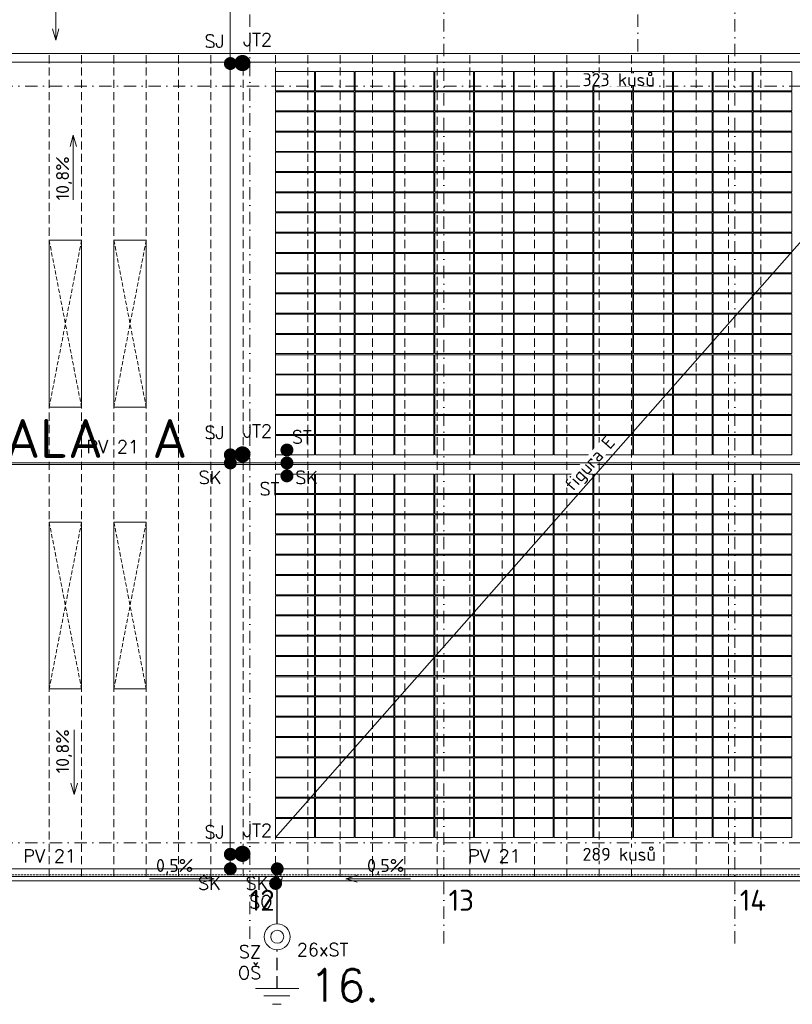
# Model space of a CAD drawing. Header units: millimetres. Extents: x -385852 to 693036, y -525006 to 444206.
# Tile 38 of 156: x 107437 to 131325, y 145012 to 175455. Entities that reach past the tile are written whole.
import ezdxf

# ---------------------------------------------------------------- set-up
doc = ezdxf.new("R2010")
doc.units = ezdxf.units.MM
for name, pattern in [('CENTERX2', [101.6, 63.5, -12.7, 12.7, -12.7]), ('DASHDOT', [25.4, 12.7, -6.35, 0, -6.35]), ('DASHED', [19.05, 12.7, -6.35]), ('HIDDEN', [9.525, 6.35, -3.175]), ('ČÁRKOVANÁ', [19.05, 12.7, -6.35])]:
    doc.linetypes.add(name, pattern=pattern)
for name, color, linetype in [('0-DRAT-8MM', 5, 'Continuous'), ('0-PASEK', 5, 'DASHED'), ('6-TEXT', 3, 'Continuous'), ('JT-TYC', 5, 'Continuous'), ('LEGENDA', 3, 'Continuous'), ('SJ-SVORKA', 5, 'Continuous'), ('SK-SVORKA', 5, 'Continuous'), ('SO-SVORKA', 5, 'Continuous'), ('ST-SVORKA', 5, 'Continuous'), ('SZ-SVORKA', 5, 'Continuous'), ('ZD-DESKA', 5, 'Continuous')]:
    doc.layers.add(name, color=color, linetype=linetype)
for name, color, linetype, lineweight in [('___FVE_návrh var.2', 6, 'Continuous', 5), ('A99_N_kce-pod', 7, 'DASHED', 20), ('A99_N_kce-pohl', 7, 'Continuous', 9), ('A99_N_koty-vysk', 8, 'Continuous', 9), ('A99_N_txt-popis-200', 240, 'Continuous', 5), ('A99_S_osy', 1, 'CENTERX2', 5)]:
    doc.layers.add(name, color=color, linetype=linetype, lineweight=lineweight)
doc.styles.add('A99_kota', font='isocpeur.ttf', dxfattribs={"height": 2})
doc.styles.add('ad_popis 100', font='isocpeur.ttf', dxfattribs={"height": 200})
doc.styles.add('RomanS', font='romans.shx')

# ---------------------------------------------------------------- blocks, each defined once
blk = doc.blocks.new('JT')
at = {"layer": 'JT-TYC', "const_width": 125}
blk.add_lwpolyline([(-62.5, 0, 1), (62.5, 0, 1)], format="xyb", close=True, dxfattribs=at)

msp = doc.modelspace()

# ---------------------------------------------------------------- linework, layer by layer
at = {"layer": '0-DRAT-8MM', "linetype": 'Continuous', "lineweight": 5, "ltscale": 0.5}
msp.add_line((113950, 149200), (113950, 176550), dxfattribs=at)
at = {"layer": '0-DRAT-8MM', "ltscale": 5}
msp.add_line((115400, 147500), (115400, 149200), dxfattribs=at)
at = {"layer": '0-PASEK', "linetype": 'DASHED', "ltscale": 30}
msp.add_line((115400, 145499.9999), (115400, 146700), dxfattribs=at)
at = {"layer": '___FVE_návrh var.2', "lineweight": 5, "ltscale": 2}
for points in [[(116550, 173855), (116550, 173260), (115350, 173260), (115350, 173855)], [(117780, 173855), (117780, 173260), (116580, 173260), (116580, 173855)], [(119010, 173855), (119010, 173260), (117810, 173260), (117810, 173855)], [(120240, 173855), (120240, 173260), (119040, 173260), (119040, 173855)], [(121470, 173855), (121470, 173260), (120270, 173260), (120270, 173855)], [(121500, 173855), (121500, 173260), (122700, 173260), (122700, 173855)], [(122730, 173855), (122730, 173260), (123930, 173260), (123930, 173855)], [(123960, 173855), (123960, 173260), (125160, 173260), (125160, 173855)], [(125190, 173855), (125190, 173260), (126390, 173260), (126390, 173855)], [(126420, 173855), (126420, 173260), (127620, 173260), (127620, 173855)], [(128850, 173855), (128850, 173260), (127650, 173260), (127650, 173855)], [(130080, 173855), (130080, 173260), (128880, 173260), (128880, 173855)], [(131310, 173855), (131310, 173260), (130110, 173260), (130110, 173855)], [(116550, 173230), (116550, 172635), (115350, 172635), (115350, 173230)], [(117780, 173230), (117780, 172635), (116580, 172635), (116580, 173230)], [(119010, 173230), (119010, 172635), (117810, 172635), (117810, 173230)], [(120240, 173230), (120240, 172635), (119040, 172635), (119040, 173230)], [(121470, 173230), (121470, 172635), (120270, 172635), (120270, 173230)], [(121500, 173230), (121500, 172635), (122700, 172635), (122700, 173230)], [(122730, 173230), (122730, 172635), (123930, 172635), (123930, 173230)], [(123960, 173230), (123960, 172635), (125160, 172635), (125160, 173230)], [(125190, 173230), (125190, 172635), (126390, 172635), (126390, 173230)], [(126420, 173230), (126420, 172635), (127620, 172635), (127620, 173230)], [(128850, 173230), (128850, 172635), (127650, 172635), (127650, 173230)], [(130080, 173230), (130080, 172635), (128880, 172635), (128880, 173230)], [(131310, 173230), (131310, 172635), (130110, 172635), (130110, 173230)], [(116550, 172605), (116550, 172010), (115350, 172010), (115350, 172605)], [(117780, 172605), (117780, 172010), (116580, 172010), (116580, 172605)], [(119010, 172605), (119010, 172010), (117810, 172010), (117810, 172605)], [(120240, 172605), (120240, 172010), (119040, 172010), (119040, 172605)], [(121470, 172605), (121470, 172010), (120270, 172010), (120270, 172605)], [(121500, 172605), (121500, 172010), (122700, 172010), (122700, 172605)], [(122730, 172605), (122730, 172010), (123930, 172010), (123930, 172605)], [(123960, 172605), (123960, 172010), (125160, 172010), (125160, 172605)], [(125190, 172605), (125190, 172010), (126390, 172010), (126390, 172605)], [(126420, 172605), (126420, 172010), (127620, 172010), (127620, 172605)], [(128850, 172605), (128850, 172010), (127650, 172010), (127650, 172605)], [(130080, 172605), (130080, 172010), (128880, 172010), (128880, 172605)], [(131310, 172605), (131310, 172010), (130110, 172010), (130110, 172605)], [(116550, 171980), (116550, 171385), (115350, 171385), (115350, 171980)], [(117780, 171980), (117780, 171385), (116580, 171385), (116580, 171980)], [(119010, 171980), (119010, 171385), (117810, 171385), (117810, 171980)], [(120240, 171980), (120240, 171385), (119040, 171385), (119040, 171980)], [(121470, 171980), (121470, 171385), (120270, 171385), (120270, 171980)], [(121500, 171980), (121500, 171385), (122700, 171385), (122700, 171980)], [(122730, 171980), (122730, 171385), (123930, 171385), (123930, 171980)], [(123960, 171980), (123960, 171385), (125160, 171385), (125160, 171980)], [(125190, 171980), (125190, 171385), (126390, 171385), (126390, 171980)], [(126420, 171980), (126420, 171385), (127620, 171385), (127620, 171980)], [(128850, 171980), (128850, 171385), (127650, 171385), (127650, 171980)], [(130080, 171980), (130080, 171385), (128880, 171385), (128880, 171980)], [(131310, 171980), (131310, 171385), (130110, 171385), (130110, 171980)], [(116550, 171355), (116550, 170760), (115350, 170760), (115350, 171355)], [(117780, 171355), (117780, 170760), (116580, 170760), (116580, 171355)], [(119010, 171355), (119010, 170760), (117810, 170760), (117810, 171355)], [(120240, 171355), (120240, 170760), (119040, 170760), (119040, 171355)], [(121470, 171355), (121470, 170760), (120270, 170760), (120270, 171355)], [(121500, 171355), (121500, 170760), (122700, 170760), (122700, 171355)], [(122730, 171355), (122730, 170760), (123930, 170760), (123930, 171355)], [(123960, 171355), (123960, 170760), (125160, 170760), (125160, 171355)], [(125190, 171355), (125190, 170760), (126390, 170760), (126390, 171355)], [(126420, 171355), (126420, 170760), (127620, 170760), (127620, 171355)], [(128850, 171355), (128850, 170760), (127650, 170760), (127650, 171355)], [(130080, 171355), (130080, 170760), (128880, 170760), (128880, 171355)], [(131310, 171355), (131310, 170760), (130110, 170760), (130110, 171355)], [(116550, 170730), (116550, 170135), (115350, 170135), (115350, 170730)], [(117780, 170730), (117780, 170135), (116580, 170135), (116580, 170730)], [(119010, 170730), (119010, 170135), (117810, 170135), (117810, 170730)], [(120240, 170730), (120240, 170135), (119040, 170135), (119040, 170730)], [(121470, 170730), (121470, 170135), (120270, 170135), (120270, 170730)], [(121500, 170730), (121500, 170135), (122700, 170135), (122700, 170730)], [(122730, 170730), (122730, 170135), (123930, 170135), (123930, 170730)], [(123960, 170730), (123960, 170135), (125160, 170135), (125160, 170730)], [(125190, 170730), (125190, 170135), (126390, 170135), (126390, 170730)], [(126420, 170730), (126420, 170135), (127620, 170135), (127620, 170730)], [(128850, 170730), (128850, 170135), (127650, 170135), (127650, 170730)], [(130080, 170730), (130080, 170135), (128880, 170135), (128880, 170730)], [(131310, 170730), (131310, 170135), (130110, 170135), (130110, 170730)], [(116550, 170105), (116550, 169510), (115350, 169510), (115350, 170105)], [(117780, 170105), (117780, 169510), (116580, 169510), (116580, 170105)], [(119010, 170105), (119010, 169510), (117810, 169510), (117810, 170105)], [(120240, 170105), (120240, 169510), (119040, 169510), (119040, 170105)], [(121470, 170105), (121470, 169510), (120270, 169510), (120270, 170105)], [(121500, 170105), (121500, 169510), (122700, 169510), (122700, 170105)], [(122730, 170105), (122730, 169510), (123930, 169510), (123930, 170105)], [(123960, 170105), (123960, 169510), (125160, 169510), (125160, 170105)], [(125190, 170105), (125190, 169510), (126390, 169510), (126390, 170105)], [(126420, 170105), (126420, 169510), (127620, 169510), (127620, 170105)], [(128850, 170105), (128850, 169510), (127650, 169510), (127650, 170105)], [(130080, 170105), (130080, 169510), (128880, 169510), (128880, 170105)], [(131310, 170105), (131310, 169510), (130110, 169510), (130110, 170105)], [(116550, 169480), (116550, 168885), (115350, 168885), (115350, 169480)], [(117780, 169480), (117780, 168885), (116580, 168885), (116580, 169480)], [(119010, 169480), (119010, 168885), (117810, 168885), (117810, 169480)], [(120240, 169480), (120240, 168885), (119040, 168885), (119040, 169480)], [(121470, 169480), (121470, 168885), (120270, 168885), (120270, 169480)], [(121500, 169480), (121500, 168885), (122700, 168885), (122700, 169480)], [(122730, 169480), (122730, 168885), (123930, 168885), (123930, 169480)], [(123960, 169480), (123960, 168885), (125160, 168885), (125160, 169480)], [(125190, 169480), (125190, 168885), (126390, 168885), (126390, 169480)], [(126420, 169480), (126420, 168885), (127620, 168885), (127620, 169480)], [(128850, 169480), (128850, 168885), (127650, 168885), (127650, 169480)], [(130080, 169480), (130080, 168885), (128880, 168885), (128880, 169480)], [(131310, 169480), (131310, 168885), (130110, 168885), (130110, 169480)], [(116550, 168855), (116550, 168260), (115350, 168260), (115350, 168855)], [(117780, 168855), (117780, 168260), (116580, 168260), (116580, 168855)], [(119010, 168855), (119010, 168260), (117810, 168260), (117810, 168855)], [(120240, 168855), (120240, 168260), (119040, 168260), (119040, 168855)], [(121470, 168855), (121470, 168260), (120270, 168260), (120270, 168855)], [(121500, 168855), (121500, 168260), (122700, 168260), (122700, 168855)], [(122730, 168855), (122730, 168260), (123930, 168260), (123930, 168855)], [(123960, 168855), (123960, 168260), (125160, 168260), (125160, 168855)], [(125190, 168855), (125190, 168260), (126390, 168260), (126390, 168855)], [(126420, 168855), (126420, 168260), (127620, 168260), (127620, 168855)], [(128850, 168855), (128850, 168260), (127650, 168260), (127650, 168855)], [(130080, 168855), (130080, 168260), (128880, 168260), (128880, 168855)], [(131310, 168855), (131310, 168260), (130110, 168260), (130110, 168855)], [(116550, 168225), (116550, 167630), (115350, 167630), (115350, 168225)], [(117780, 168225), (117780, 167630), (116580, 167630), (116580, 168225)], [(119010, 168225), (119010, 167630), (117810, 167630), (117810, 168225)], [(120240, 168225), (120240, 167630), (119040, 167630), (119040, 168225)], [(121470, 168225), (121470, 167630), (120270, 167630), (120270, 168225)], [(121500, 168225), (121500, 167630), (122700, 167630), (122700, 168225)], [(122730, 168225), (122730, 167630), (123930, 167630), (123930, 168225)], [(123960, 168225), (123960, 167630), (125160, 167630), (125160, 168225)], [(125190, 168225), (125190, 167630), (126390, 167630), (126390, 168225)], [(126420, 168225), (126420, 167630), (127620, 167630), (127620, 168225)], [(128850, 168225), (128850, 167630), (127650, 167630), (127650, 168225)], [(130080, 168225), (130080, 167630), (128880, 167630), (128880, 168225)], [(131310, 168225), (131310, 167630), (130110, 167630), (130110, 168225)], [(116550, 167600), (116550, 167005), (115350, 167005), (115350, 167600)], [(117780, 167600), (117780, 167005), (116580, 167005), (116580, 167600)], [(119010, 167600), (119010, 167005), (117810, 167005), (117810, 167600)], [(120240, 167600), (120240, 167005), (119040, 167005), (119040, 167600)], [(121470, 167600), (121470, 167005), (120270, 167005), (120270, 167600)], [(121500, 167600), (121500, 167005), (122700, 167005), (122700, 167600)], [(122730, 167600), (122730, 167005), (123930, 167005), (123930, 167600)], [(123960, 167600), (123960, 167005), (125160, 167005), (125160, 167600)], [(125190, 167600), (125190, 167005), (126390, 167005), (126390, 167600)], [(126420, 167600), (126420, 167005), (127620, 167005), (127620, 167600)], [(128850, 167600), (128850, 167005), (127650, 167005), (127650, 167600)], [(130080, 167600), (130080, 167005), (128880, 167005), (128880, 167600)], [(131310, 167600), (131310, 167005), (130110, 167005), (130110, 167600)], [(116550, 166975), (116550, 166380), (115350, 166380), (115350, 166975)], [(117780, 166975), (117780, 166380), (116580, 166380), (116580, 166975)], [(119010, 166975), (119010, 166380), (117810, 166380), (117810, 166975)], [(120240, 166975), (120240, 166380), (119040, 166380), (119040, 166975)], [(121470, 166975), (121470, 166380), (120270, 166380), (120270, 166975)], [(121500, 166975), (121500, 166380), (122700, 166380), (122700, 166975)], [(122730, 166975), (122730, 166380), (123930, 166380), (123930, 166975)], [(123960, 166975), (123960, 166380), (125160, 166380), (125160, 166975)], [(125190, 166975), (125190, 166380), (126390, 166380), (126390, 166975)], [(126420, 166975), (126420, 166380), (127620, 166380), (127620, 166975)], [(128850, 166975), (128850, 166380), (127650, 166380), (127650, 166975)], [(130080, 166975), (130080, 166380), (128880, 166380), (128880, 166975)], [(131310, 166975), (131310, 166380), (130110, 166380), (130110, 166975)], [(116550, 166350), (116550, 165755), (115350, 165755), (115350, 166350)], [(117780, 166350), (117780, 165755), (116580, 165755), (116580, 166350)], [(119010, 166350), (119010, 165755), (117810, 165755), (117810, 166350)], [(120240, 166350), (120240, 165755), (119040, 165755), (119040, 166350)], [(121470, 166350), (121470, 165755), (120270, 165755), (120270, 166350)], [(121500, 166350), (121500, 165755), (122700, 165755), (122700, 166350)], [(122730, 166350), (122730, 165755), (123930, 165755), (123930, 166350)], [(123960, 166350), (123960, 165755), (125160, 165755), (125160, 166350)], [(125190, 166350), (125190, 165755), (126390, 165755), (126390, 166350)], [(126420, 166350), (126420, 165755), (127620, 165755), (127620, 166350)], [(128850, 166350), (128850, 165755), (127650, 165755), (127650, 166350)], [(130080, 166350), (130080, 165755), (128880, 165755), (128880, 166350)], [(131310, 166350), (131310, 165755), (130110, 165755), (130110, 166350)], [(116550, 165725), (116550, 165130), (115350, 165130), (115350, 165725)], [(117780, 165725), (117780, 165130), (116580, 165130), (116580, 165725)], [(119010, 165725), (119010, 165130), (117810, 165130), (117810, 165725)], [(120240, 165725), (120240, 165130), (119040, 165130), (119040, 165725)], [(121470, 165725), (121470, 165130), (120270, 165130), (120270, 165725)], [(121500, 165725), (121500, 165130), (122700, 165130), (122700, 165725)], [(122730, 165725), (122730, 165130), (123930, 165130), (123930, 165725)], [(123960, 165725), (123960, 165130), (125160, 165130), (125160, 165725)], [(125190, 165725), (125190, 165130), (126390, 165130), (126390, 165725)], [(126420, 165725), (126420, 165130), (127620, 165130), (127620, 165725)], [(128850, 165725), (128850, 165130), (127650, 165130), (127650, 165725)], [(130080, 165725), (130080, 165130), (128880, 165130), (128880, 165725)], [(131310, 165725), (131310, 165130), (130110, 165130), (130110, 165725)], [(116550, 165095), (116550, 164500), (115350, 164500), (115350, 165095)], [(117780, 165095), (117780, 164500), (116580, 164500), (116580, 165095)], [(119010, 165095), (119010, 164500), (117810, 164500), (117810, 165095)], [(120240, 165095), (120240, 164500), (119040, 164500), (119040, 165095)], [(121470, 165095), (121470, 164500), (120270, 164500), (120270, 165095)], [(121500, 165095), (121500, 164500), (122700, 164500), (122700, 165095)], [(122730, 165095), (122730, 164500), (123930, 164500), (123930, 165095)], [(123960, 165095), (123960, 164500), (125160, 164500), (125160, 165095)], [(125190, 165095), (125190, 164500), (126390, 164500), (126390, 165095)], [(126420, 165095), (126420, 164500), (127620, 164500), (127620, 165095)], [(128850, 165095), (128850, 164500), (127650, 164500), (127650, 165095)], [(130080, 165095), (130080, 164500), (128880, 164500), (128880, 165095)], [(131310, 165095), (131310, 164500), (130110, 164500), (130110, 165095)], [(116550, 164470), (116550, 163875), (115350, 163875), (115350, 164470)], [(117780, 164470), (117780, 163875), (116580, 163875), (116580, 164470)], [(119010, 164470), (119010, 163875), (117810, 163875), (117810, 164470)], [(120240, 164470), (120240, 163875), (119040, 163875), (119040, 164470)], [(121470, 164470), (121470, 163875), (120270, 163875), (120270, 164470)], [(121500, 164470), (121500, 163875), (122700, 163875), (122700, 164470)], [(122730, 164470), (122730, 163875), (123930, 163875), (123930, 164470)], [(123960, 164470), (123960, 163875), (125160, 163875), (125160, 164470)], [(125190, 164470), (125190, 163875), (126390, 163875), (126390, 164470)], [(126420, 164470), (126420, 163875), (127620, 163875), (127620, 164470)], [(128850, 164470), (128850, 163875), (127650, 163875), (127650, 164470)], [(130080, 164470), (130080, 163875), (128880, 163875), (128880, 164470)], [(131310, 164470), (131310, 163875), (130110, 163875), (130110, 164470)], [(116550, 163845), (116550, 163250), (115350, 163250), (115350, 163845)], [(117780, 163845), (117780, 163250), (116580, 163250), (116580, 163845)], [(119010, 163845), (119010, 163250), (117810, 163250), (117810, 163845)], [(120240, 163845), (120240, 163250), (119040, 163250), (119040, 163845)], [(121470, 163845), (121470, 163250), (120270, 163250), (120270, 163845)], [(121500, 163845), (121500, 163250), (122700, 163250), (122700, 163845)], [(122730, 163845), (122730, 163250), (123930, 163250), (123930, 163845)], [(123960, 163845), (123960, 163250), (125160, 163250), (125160, 163845)], [(125190, 163845), (125190, 163250), (126390, 163250), (126390, 163845)], [(126420, 163845), (126420, 163250), (127620, 163250), (127620, 163845)], [(128850, 163845), (128850, 163250), (127650, 163250), (127650, 163845)], [(130080, 163845), (130080, 163250), (128880, 163250), (128880, 163845)], [(131310, 163845), (131310, 163250), (130110, 163250), (130110, 163845)], [(116550, 163220), (116550, 162625), (115350, 162625), (115350, 163220)], [(117780, 163220), (117780, 162625), (116580, 162625), (116580, 163220)], [(119010, 163220), (119010, 162625), (117810, 162625), (117810, 163220)], [(120240, 163220), (120240, 162625), (119040, 162625), (119040, 163220)], [(121470, 163220), (121470, 162625), (120270, 162625), (120270, 163220)], [(121500, 163220), (121500, 162625), (122700, 162625), (122700, 163220)], [(122730, 163220), (122730, 162625), (123930, 162625), (123930, 163220)], [(123960, 163220), (123960, 162625), (125160, 162625), (125160, 163220)], [(125190, 163220), (125190, 162625), (126390, 162625), (126390, 163220)], [(126420, 163220), (126420, 162625), (127620, 162625), (127620, 163220)], [(128850, 163220), (128850, 162625), (127650, 162625), (127650, 163220)], [(130080, 163220), (130080, 162625), (128880, 162625), (128880, 163220)], [(131310, 163220), (131310, 162625), (130110, 162625), (130110, 163220)], [(116550, 162595), (116550, 162000), (115350, 162000), (115350, 162595)], [(117780, 162595), (117780, 162000), (116580, 162000), (116580, 162595)], [(119010, 162595), (119010, 162000), (117810, 162000), (117810, 162595)], [(120240, 162595), (120240, 162000), (119040, 162000), (119040, 162595)], [(121470, 162595), (121470, 162000), (120270, 162000), (120270, 162595)], [(121500, 162595), (121500, 162000), (122700, 162000), (122700, 162595)], [(122730, 162595), (122730, 162000), (123930, 162000), (123930, 162595)], [(123960, 162595), (123960, 162000), (125160, 162000), (125160, 162595)], [(125190, 162595), (125190, 162000), (126390, 162000), (126390, 162595)], [(126420, 162595), (126420, 162000), (127620, 162000), (127620, 162595)], [(128850, 162595), (128850, 162000), (127650, 162000), (127650, 162595)], [(130080, 162595), (130080, 162000), (128880, 162000), (128880, 162595)], [(131310, 162595), (131310, 162000), (130110, 162000), (130110, 162595)], [(116550, 160805), (116550, 161400), (115350, 161400), (115350, 160805)], [(117780, 160805), (117780, 161400), (116580, 161400), (116580, 160805)], [(119010, 160805), (119010, 161400), (117810, 161400), (117810, 160805)], [(120240, 160805), (120240, 161400), (119040, 161400), (119040, 160805)], [(121470, 160805), (121470, 161400), (120270, 161400), (120270, 160805)], [(121500, 160805), (121500, 161400), (122700, 161400), (122700, 160805)], [(122730, 160805), (122730, 161400), (123930, 161400), (123930, 160805)], [(123960, 160805), (123960, 161400), (125160, 161400), (125160, 160805)], [(125190, 160805), (125190, 161400), (126390, 161400), (126390, 160805)], [(126420, 160805), (126420, 161400), (127620, 161400), (127620, 160805)], [(128850, 160805), (128850, 161400), (127650, 161400), (127650, 160805)], [(130080, 160805), (130080, 161400), (128880, 161400), (128880, 160805)], [(131310, 160805), (131310, 161400), (130110, 161400), (130110, 160805)], [(116550, 160180), (116550, 160775), (115350, 160775), (115350, 160180)], [(117780, 160180), (117780, 160775), (116580, 160775), (116580, 160180)], [(119010, 160180), (119010, 160775), (117810, 160775), (117810, 160180)], [(120240, 160180), (120240, 160775), (119040, 160775), (119040, 160180)], [(121470, 160180), (121470, 160775), (120270, 160775), (120270, 160180)], [(121500, 160180), (121500, 160775), (122700, 160775), (122700, 160180)], [(122730, 160180), (122730, 160775), (123930, 160775), (123930, 160180)], [(123960, 160180), (123960, 160775), (125160, 160775), (125160, 160180)], [(125190, 160180), (125190, 160775), (126390, 160775), (126390, 160180)], [(126420, 160180), (126420, 160775), (127620, 160775), (127620, 160180)], [(128850, 160180), (128850, 160775), (127650, 160775), (127650, 160180)], [(130080, 160180), (130080, 160775), (128880, 160775), (128880, 160180)], [(131310, 160180), (131310, 160775), (130110, 160775), (130110, 160180)], [(116550, 159555), (116550, 160150), (115350, 160150), (115350, 159555)], [(117780, 159555), (117780, 160150), (116580, 160150), (116580, 159555)], [(119010, 159555), (119010, 160150), (117810, 160150), (117810, 159555)], [(120240, 159555), (120240, 160150), (119040, 160150), (119040, 159555)], [(121470, 159555), (121470, 160150), (120270, 160150), (120270, 159555)], [(121500, 159555), (121500, 160150), (122700, 160150), (122700, 159555)], [(122730, 159555), (122730, 160150), (123930, 160150), (123930, 159555)], [(123960, 159555), (123960, 160150), (125160, 160150), (125160, 159555)], [(125190, 159555), (125190, 160150), (126390, 160150), (126390, 159555)], [(126420, 159555), (126420, 160150), (127620, 160150), (127620, 159555)], [(128850, 159555), (128850, 160150), (127650, 160150), (127650, 159555)], [(130080, 159555), (130080, 160150), (128880, 160150), (128880, 159555)], [(131310, 159555), (131310, 160150), (130110, 160150), (130110, 159555)], [(116550, 158930), (116550, 159525), (115350, 159525), (115350, 158930)], [(117780, 158930), (117780, 159525), (116580, 159525), (116580, 158930)], [(119010, 158930), (119010, 159525), (117810, 159525), (117810, 158930)], [(120240, 158930), (120240, 159525), (119040, 159525), (119040, 158930)], [(121470, 158930), (121470, 159525), (120270, 159525), (120270, 158930)], [(121500, 158930), (121500, 159525), (122700, 159525), (122700, 158930)], [(122730, 158930), (122730, 159525), (123930, 159525), (123930, 158930)], [(123960, 158930), (123960, 159525), (125160, 159525), (125160, 158930)], [(125190, 158930), (125190, 159525), (126390, 159525), (126390, 158930)], [(126420, 158930), (126420, 159525), (127620, 159525), (127620, 158930)], [(128850, 158930), (128850, 159525), (127650, 159525), (127650, 158930)], [(130080, 158930), (130080, 159525), (128880, 159525), (128880, 158930)], [(131310, 158930), (131310, 159525), (130110, 159525), (130110, 158930)], [(116550, 158305), (116550, 158900), (115350, 158900), (115350, 158305)], [(117780, 158305), (117780, 158900), (116580, 158900), (116580, 158305)], [(119010, 158305), (119010, 158900), (117810, 158900), (117810, 158305)], [(120240, 158305), (120240, 158900), (119040, 158900), (119040, 158305)], [(121470, 158305), (121470, 158900), (120270, 158900), (120270, 158305)], [(121500, 158305), (121500, 158900), (122700, 158900), (122700, 158305)], [(122730, 158305), (122730, 158900), (123930, 158900), (123930, 158305)], [(123960, 158305), (123960, 158900), (125160, 158900), (125160, 158305)], [(125190, 158305), (125190, 158900), (126390, 158900), (126390, 158305)], [(126420, 158305), (126420, 158900), (127620, 158900), (127620, 158305)], [(128850, 158305), (128850, 158900), (127650, 158900), (127650, 158305)], [(130080, 158305), (130080, 158900), (128880, 158900), (128880, 158305)], [(131310, 158305), (131310, 158900), (130110, 158900), (130110, 158305)], [(116550, 157675), (116550, 158270), (115350, 158270), (115350, 157675)], [(117780, 157675), (117780, 158270), (116580, 158270), (116580, 157675)], [(119010, 157675), (119010, 158270), (117810, 158270), (117810, 157675)], [(120240, 157675), (120240, 158270), (119040, 158270), (119040, 157675)], [(121470, 157675), (121470, 158270), (120270, 158270), (120270, 157675)], [(121500, 157675), (121500, 158270), (122700, 158270), (122700, 157675)], [(122730, 157675), (122730, 158270), (123930, 158270), (123930, 157675)], [(123960, 157675), (123960, 158270), (125160, 158270), (125160, 157675)], [(125190, 157675), (125190, 158270), (126390, 158270), (126390, 157675)], [(126420, 157675), (126420, 158270), (127620, 158270), (127620, 157675)], [(128850, 157675), (128850, 158270), (127650, 158270), (127650, 157675)], [(130080, 157675), (130080, 158270), (128880, 158270), (128880, 157675)], [(131310, 157675), (131310, 158270), (130110, 158270), (130110, 157675)], [(116550, 157050), (116550, 157645), (115350, 157645), (115350, 157050)], [(117780, 157050), (117780, 157645), (116580, 157645), (116580, 157050)], [(119010, 157050), (119010, 157645), (117810, 157645), (117810, 157050)], [(120240, 157050), (120240, 157645), (119040, 157645), (119040, 157050)], [(121470, 157050), (121470, 157645), (120270, 157645), (120270, 157050)], [(121500, 157050), (121500, 157645), (122700, 157645), (122700, 157050)], [(122730, 157050), (122730, 157645), (123930, 157645), (123930, 157050)], [(123960, 157050), (123960, 157645), (125160, 157645), (125160, 157050)], [(125190, 157050), (125190, 157645), (126390, 157645), (126390, 157050)], [(126420, 157050), (126420, 157645), (127620, 157645), (127620, 157050)], [(128850, 157050), (128850, 157645), (127650, 157645), (127650, 157050)], [(130080, 157050), (130080, 157645), (128880, 157645), (128880, 157050)], [(131310, 157050), (131310, 157645), (130110, 157645), (130110, 157050)], [(116550, 156425), (116550, 157020), (115350, 157020), (115350, 156425)], [(117780, 156425), (117780, 157020), (116580, 157020), (116580, 156425)], [(119010, 156425), (119010, 157020), (117810, 157020), (117810, 156425)], [(120240, 156425), (120240, 157020), (119040, 157020), (119040, 156425)], [(121470, 156425), (121470, 157020), (120270, 157020), (120270, 156425)], [(121500, 156425), (121500, 157020), (122700, 157020), (122700, 156425)], [(122730, 156425), (122730, 157020), (123930, 157020), (123930, 156425)], [(123960, 156425), (123960, 157020), (125160, 157020), (125160, 156425)], [(125190, 156425), (125190, 157020), (126390, 157020), (126390, 156425)], [(126420, 156425), (126420, 157020), (127620, 157020), (127620, 156425)], [(128850, 156425), (128850, 157020), (127650, 157020), (127650, 156425)], [(130080, 156425), (130080, 157020), (128880, 157020), (128880, 156425)], [(131310, 156425), (131310, 157020), (130110, 157020), (130110, 156425)], [(116550, 155800), (116550, 156395), (115350, 156395), (115350, 155800)], [(117780, 155800), (117780, 156395), (116580, 156395), (116580, 155800)], [(119010, 155800), (119010, 156395), (117810, 156395), (117810, 155800)], [(120240, 155800), (120240, 156395), (119040, 156395), (119040, 155800)], [(121470, 155800), (121470, 156395), (120270, 156395), (120270, 155800)], [(121500, 155800), (121500, 156395), (122700, 156395), (122700, 155800)], [(122730, 155800), (122730, 156395), (123930, 156395), (123930, 155800)], [(123960, 155800), (123960, 156395), (125160, 156395), (125160, 155800)], [(125190, 155800), (125190, 156395), (126390, 156395), (126390, 155800)], [(126420, 155800), (126420, 156395), (127620, 156395), (127620, 155800)], [(128850, 155800), (128850, 156395), (127650, 156395), (127650, 155800)], [(130080, 155800), (130080, 156395), (128880, 156395), (128880, 155800)], [(131310, 155800), (131310, 156395), (130110, 156395), (130110, 155800)], [(116550, 155175), (116550, 155770), (115350, 155770), (115350, 155175)], [(117780, 155175), (117780, 155770), (116580, 155770), (116580, 155175)], [(119010, 155175), (119010, 155770), (117810, 155770), (117810, 155175)], [(120240, 155175), (120240, 155770), (119040, 155770), (119040, 155175)], [(121470, 155175), (121470, 155770), (120270, 155770), (120270, 155175)], [(121500, 155175), (121500, 155770), (122700, 155770), (122700, 155175)], [(122730, 155175), (122730, 155770), (123930, 155770), (123930, 155175)], [(123960, 155175), (123960, 155770), (125160, 155770), (125160, 155175)], [(125190, 155175), (125190, 155770), (126390, 155770), (126390, 155175)], [(126420, 155175), (126420, 155770), (127620, 155770), (127620, 155175)], [(128850, 155175), (128850, 155770), (127650, 155770), (127650, 155175)], [(130080, 155175), (130080, 155770), (128880, 155770), (128880, 155175)], [(131310, 155175), (131310, 155770), (130110, 155770), (130110, 155175)], [(116550, 154545), (116550, 155140), (115350, 155140), (115350, 154545)], [(117780, 154545), (117780, 155140), (116580, 155140), (116580, 154545)], [(119010, 154545), (119010, 155140), (117810, 155140), (117810, 154545)], [(120240, 154545), (120240, 155140), (119040, 155140), (119040, 154545)], [(121470, 154545), (121470, 155140), (120270, 155140), (120270, 154545)], [(121500, 154545), (121500, 155140), (122700, 155140), (122700, 154545)], [(122730, 154545), (122730, 155140), (123930, 155140), (123930, 154545)], [(123960, 154545), (123960, 155140), (125160, 155140), (125160, 154545)], [(125190, 154545), (125190, 155140), (126390, 155140), (126390, 154545)], [(126420, 154545), (126420, 155140), (127620, 155140), (127620, 154545)], [(128850, 154545), (128850, 155140), (127650, 155140), (127650, 154545)], [(130080, 154545), (130080, 155140), (128880, 155140), (128880, 154545)], [(131310, 154545), (131310, 155140), (130110, 155140), (130110, 154545)], [(116550, 154515), (116550, 153920), (115350, 153920), (115350, 154515)], [(117780, 154515), (117780, 153920), (116580, 153920), (116580, 154515)], [(119010, 154515), (119010, 153920), (117810, 153920), (117810, 154515)], [(120240, 154515), (120240, 153920), (119040, 153920), (119040, 154515)], [(121470, 154515), (121470, 153920), (120270, 153920), (120270, 154515)], [(121500, 154515), (121500, 153920), (122700, 153920), (122700, 154515)], [(122730, 154515), (122730, 153920), (123930, 153920), (123930, 154515)], [(123960, 154515), (123960, 153920), (125160, 153920), (125160, 154515)], [(125190, 154515), (125190, 153920), (126390, 153920), (126390, 154515)], [(126420, 154515), (126420, 153920), (127620, 153920), (127620, 154515)], [(128850, 154515), (128850, 153920), (127650, 153920), (127650, 154515)], [(130080, 154515), (130080, 153920), (128880, 153920), (128880, 154515)], [(131310, 154515), (131310, 153920), (130110, 153920), (130110, 154515)], [(116550, 153885), (116550, 153290), (115350, 153290), (115350, 153885)], [(117780, 153885), (117780, 153290), (116580, 153290), (116580, 153885)], [(119010, 153885), (119010, 153290), (117810, 153290), (117810, 153885)], [(120240, 153885), (120240, 153290), (119040, 153290), (119040, 153885)], [(121470, 153885), (121470, 153290), (120270, 153290), (120270, 153885)], [(121500, 153885), (121500, 153290), (122700, 153290), (122700, 153885)], [(122730, 153885), (122730, 153290), (123930, 153290), (123930, 153885)], [(123960, 153885), (123960, 153290), (125160, 153290), (125160, 153885)], [(125190, 153885), (125190, 153290), (126390, 153290), (126390, 153885)], [(126420, 153885), (126420, 153290), (127620, 153290), (127620, 153885)], [(128850, 153885), (128850, 153290), (127650, 153290), (127650, 153885)], [(130080, 153885), (130080, 153290), (128880, 153290), (128880, 153885)], [(131310, 153885), (131310, 153290), (130110, 153290), (130110, 153885)], [(116550, 153260), (116550, 152665), (115350, 152665), (115350, 153260)], [(117780, 153260), (117780, 152665), (116580, 152665), (116580, 153260)], [(119010, 153260), (119010, 152665), (117810, 152665), (117810, 153260)], [(120240, 153260), (120240, 152665), (119040, 152665), (119040, 153260)], [(121470, 153260), (121470, 152665), (120270, 152665), (120270, 153260)], [(121500, 153260), (121500, 152665), (122700, 152665), (122700, 153260)], [(122730, 153260), (122730, 152665), (123930, 152665), (123930, 153260)], [(123960, 153260), (123960, 152665), (125160, 152665), (125160, 153260)], [(125190, 153260), (125190, 152665), (126390, 152665), (126390, 153260)], [(126420, 153260), (126420, 152665), (127620, 152665), (127620, 153260)], [(128850, 153260), (128850, 152665), (127650, 152665), (127650, 153260)], [(130080, 153260), (130080, 152665), (128880, 152665), (128880, 153260)], [(131310, 153260), (131310, 152665), (130110, 152665), (130110, 153260)], [(116550, 152635), (116550, 152040), (115350, 152040), (115350, 152635)], [(117780, 152635), (117780, 152040), (116580, 152040), (116580, 152635)], [(119010, 152635), (119010, 152040), (117810, 152040), (117810, 152635)], [(120240, 152635), (120240, 152040), (119040, 152040), (119040, 152635)], [(121470, 152635), (121470, 152040), (120270, 152040), (120270, 152635)], [(121500, 152635), (121500, 152040), (122700, 152040), (122700, 152635)], [(122730, 152635), (122730, 152040), (123930, 152040), (123930, 152635)], [(123960, 152635), (123960, 152040), (125160, 152040), (125160, 152635)], [(125190, 152635), (125190, 152040), (126390, 152040), (126390, 152635)], [(126420, 152635), (126420, 152040), (127620, 152040), (127620, 152635)], [(128850, 152635), (128850, 152040), (127650, 152040), (127650, 152635)], [(130080, 152635), (130080, 152040), (128880, 152040), (128880, 152635)], [(131310, 152635), (131310, 152040), (130110, 152040), (130110, 152635)], [(116550, 152010), (116550, 151415), (115350, 151415), (115350, 152010)], [(117780, 152010), (117780, 151415), (116580, 151415), (116580, 152010)], [(119010, 152010), (119010, 151415), (117810, 151415), (117810, 152010)], [(120240, 152010), (120240, 151415), (119040, 151415), (119040, 152010)], [(121470, 152010), (121470, 151415), (120270, 151415), (120270, 152010)], [(121500, 152010), (121500, 151415), (122700, 151415), (122700, 152010)], [(122730, 152010), (122730, 151415), (123930, 151415), (123930, 152010)], [(123960, 152010), (123960, 151415), (125160, 151415), (125160, 152010)], [(125190, 152010), (125190, 151415), (126390, 151415), (126390, 152010)], [(126420, 152010), (126420, 151415), (127620, 151415), (127620, 152010)], [(128850, 152010), (128850, 151415), (127650, 151415), (127650, 152010)], [(130080, 152010), (130080, 151415), (128880, 151415), (128880, 152010)], [(131310, 152010), (131310, 151415), (130110, 151415), (130110, 152010)], [(116550, 151385), (116550, 150790), (115350, 150790), (115350, 151385)], [(117780, 151385), (117780, 150790), (116580, 150790), (116580, 151385)], [(119010, 151385), (119010, 150790), (117810, 150790), (117810, 151385)], [(120240, 151385), (120240, 150790), (119040, 150790), (119040, 151385)], [(121470, 151385), (121470, 150790), (120270, 150790), (120270, 151385)], [(121500, 151385), (121500, 150790), (122700, 150790), (122700, 151385)], [(122730, 151385), (122730, 150790), (123930, 150790), (123930, 151385)], [(123960, 151385), (123960, 150790), (125160, 150790), (125160, 151385)], [(125190, 151385), (125190, 150790), (126390, 150790), (126390, 151385)], [(126420, 151385), (126420, 150790), (127620, 150790), (127620, 151385)], [(128850, 151385), (128850, 150790), (127650, 150790), (127650, 151385)], [(130080, 151385), (130080, 150790), (128880, 150790), (128880, 151385)], [(131310, 151385), (131310, 150790), (130110, 150790), (130110, 151385)], [(116550, 150760), (116550, 150165), (115350, 150165), (115350, 150760)], [(117780, 150760), (117780, 150165), (116580, 150165), (116580, 150760)], [(119010, 150760), (119010, 150165), (117810, 150165), (117810, 150760)], [(120240, 150760), (120240, 150165), (119040, 150165), (119040, 150760)], [(121470, 150760), (121470, 150165), (120270, 150165), (120270, 150760)], [(121500, 150760), (121500, 150165), (122700, 150165), (122700, 150760)], [(122730, 150760), (122730, 150165), (123930, 150165), (123930, 150760)], [(123960, 150760), (123960, 150165), (125160, 150165), (125160, 150760)], [(125190, 150760), (125190, 150165), (126390, 150165), (126390, 150760)], [(126420, 150760), (126420, 150165), (127620, 150165), (127620, 150760)], [(128850, 150760), (128850, 150165), (127650, 150165), (127650, 150760)], [(130080, 150760), (130080, 150165), (128880, 150165), (128880, 150760)], [(131310, 150760), (131310, 150165), (130110, 150165), (130110, 150760)]]:
    msp.add_lwpolyline(points, close=True, dxfattribs=at)
at = {"layer": '___FVE_návrh var.2', "linetype": 'Continuous', "lineweight": 5, "ltscale": 0.5}
msp.add_lwpolyline([(127620, 161400), (127635, 161400), (127635, 161442.5)], dxfattribs=at)
at = {"layer": 'A99_N_kce-pod', "linetype": 'HIDDEN', "lineweight": 5, "ltscale": 10}
msp.add_lwpolyline([(138875.5457, 149020), (-600, 149020)], dxfattribs=at)
at = {"layer": 'A99_N_kce-pohl', "linetype": 'Continuous', "ltscale": 25}
msp.add_lwpolyline([(7180, 174440), (-650, 174440), (-650, 148960), (138875, 148960), (138875, 176350)], dxfattribs=at)
at = {"layer": 'A99_N_kce-pohl', "color": 1, "linetype": 'Continuous', "lineweight": 9, "ltscale": 25}
msp.add_lwpolyline([(138550, 174145), (138550, 174410), (8010, 174410), (8010, 174145)], close=True, dxfattribs=at)
at = {"layer": 'A99_N_kce-pohl', "color": 30, "linetype": 'ČÁRKOVANÁ', "lineweight": 5, "ltscale": 20, "true_color": 0xff6e3d}
for points in [[(108350, 148960), (108350, 148960), (108350, 174380)], [(109350, 148960), (109350, 148960), (109350, 174380)], [(110350, 148960), (110350, 148960), (110350, 174380)], [(111350, 148960), (111350, 148960), (111350, 174380)], [(112350, 148960), (112350, 148960), (112350, 174380)], [(113350, 148960), (113350, 148960), (113350, 174380)], [(114350, 148960), (114350, 148960), (114350, 174380)], [(115350, 148960), (115350, 148960), (115350, 174380)], [(116350, 148960), (116350, 148960), (116350, 174380)], [(117350, 148960), (117350, 148960), (117350, 174380)], [(118350, 148960), (118350, 148960), (118350, 174380)], [(119350, 148960), (119350, 148960), (119350, 174380)], [(120350, 148960), (120350, 148960), (120350, 174380)], [(121350, 148960), (121350, 148960), (121350, 174380)], [(122350, 148960), (122350, 148960), (122350, 174380)], [(123350, 148960), (123350, 148960), (123350, 174380)], [(124350, 148960), (124350, 148960), (124350, 174380)], [(125350, 148960), (125350, 148960), (125350, 174380)], [(126350, 148960), (126350, 148960), (126350, 174380)], [(127350, 148960), (127350, 148960), (127350, 174380)], [(128350, 148960), (128350, 148960), (128350, 174380)], [(129350, 148960), (129350, 148960), (129350, 174380)], [(130350, 148960), (130350, 148960), (130350, 174380)]]:
    msp.add_lwpolyline(points, dxfattribs=at)
at = {"layer": 'A99_N_kce-pohl', "linetype": 'Continuous', "lineweight": 9}
for points in [[(108350, 168635), (109350, 168635), (109350, 163475), (108350, 163475)], [(110350, 168635), (111350, 168635), (111350, 163475), (110350, 163475)], [(108350, 159922.5), (109350, 159922.5), (109350, 154762.5), (108350, 154762.5)], [(110350, 159922.5), (111350, 159922.5), (111350, 154762.5), (110350, 154762.5)]]:
    msp.add_lwpolyline(points, close=True, dxfattribs=at)
at = {"layer": 'A99_N_kce-pohl', "linetype": 'ČÁRKOVANÁ', "lineweight": 9, "ltscale": 10}
for points in [[(109350, 168635), (108350, 163475)], [(108350, 168635), (109350, 163475)], [(111350, 168635), (110350, 163475)], [(110350, 168635), (111350, 163475)], [(109350, 159922.5), (108350, 154762.5)], [(108350, 159922.5), (109350, 154762.5)], [(111350, 159922.5), (110350, 154762.5)], [(110350, 159922.5), (111350, 154762.5)]]:
    msp.add_lwpolyline(points, dxfattribs=at)
at = {"layer": 'A99_N_kce-pohl', "color": 1, "linetype": 'Continuous', "lineweight": 9, "ltscale": 25}
msp.add_lwpolyline([(138875.5457, 161700), (-650, 161700)], dxfattribs=at)
at = {"layer": 'A99_N_kce-pohl', "linetype": 'Continuous'}
msp.add_lwpolyline([(138875, 148830), (-650, 148830)], dxfattribs=at)
msp.add_circle((115495, 148920), 60, dxfattribs=at)
at = {"layer": 'A99_N_koty-vysk'}
for points in [[(108550, 174827.2871), (108550.0093, 176827.2871)], [(108550, 174827.2871), (108450.0016, 175177.2875)], [(108550, 174827.2871), (108650.0016, 175177.2866)], [(109095, 171882.7129), (108995.0016, 171532.7125)], [(109095, 171882.7129), (109095.0093, 169882.7129)], [(109095, 171882.7129), (109195.0016, 171532.7134)], [(109120, 151501.7231), (109120.0093, 153501.7231)], [(109120, 151501.7231), (109020.0016, 151851.7236)], [(109120, 151501.7231), (109220.0016, 151851.7226)], [(113455, 148890), (111455, 148889.9907)], [(113455, 148890), (113104.9995, 148989.9984)], [(113455, 148890), (113105.0005, 148789.9984)], [(117525, 148890), (117875.0005, 148989.9984)], [(117525, 148890), (119525, 148889.9907)], [(117525, 148890), (117874.9995, 148789.9984)]]:
    msp.add_lwpolyline(points, dxfattribs=at)
at = {"layer": 'A99_S_osy', "linetype": 'DASHDOT', "lineweight": 5, "ltscale": 30}
for points in [[(114550, 250300), (114550, 146890)], [(126550, 250300), (126550, 174390)], [(120550, 146890), (120550, 179215)], [(129550, 146890), (129550, 179215)], [(152950, 173400), (-2660, 173400)], [(152950, 150000), (-2645, 150000)]]:
    msp.add_lwpolyline(points, dxfattribs=at)
at = {"layer": 'SJ-SVORKA', "const_width": 200}
for points in [[(113950, 174200, -1), (113950, 174000, -1)], [(113950, 162100, -1), (113950, 161900, -1)], [(113950, 149750, -1), (113950, 149550, -1)]]:
    msp.add_lwpolyline(points, format="xyb", close=True, dxfattribs=at)
at = {"layer": 'SK-SVORKA', "const_width": 200}
for points in [[(114050, 161750, 1), (113850, 161750, 1)], [(115800, 161750, 1), (115600, 161750, 1)], [(114050, 149200, 1), (113850, 149200, 1)], [(115500, 149200, 1), (115300, 149200, 1)]]:
    msp.add_lwpolyline(points, format="xyb", close=True, dxfattribs=at)
at = {"layer": 'SO-SVORKA', "const_width": 200}
msp.add_lwpolyline([(115250, 148750, 1), (115450, 148750, 1)], format="xyb", close=True, dxfattribs=at)
at = {"layer": 'ST-SVORKA', "const_width": 200}
for points in [[(115600, 162150, 1), (115800, 162150, 1)], [(115600, 161350, 1), (115800, 161350, 1)]]:
    msp.add_lwpolyline(points, format="xyb", close=True, dxfattribs=at)
at = {"layer": 'SZ-SVORKA', "lineweight": 0}
for radius in [400, 200]:
    msp.add_circle((115400, 147099.9999), radius, dxfattribs=at)
at = {"layer": 'ZD-DESKA', "lineweight": 0}
for p, q in [((116069.1633, 145499.9999), (114730.8367, 145499.9999)), ((115787.4267, 145278.549), (114987.4268, 145278.549)), ((115520.7601, 145011.8824), (115254.0934, 145011.8824))]:
    msp.add_line(p, q, dxfattribs=at)

# ---------------------------------------------------------------- block references
at = {"layer": 'JT-TYC', "xscale": -2, "yscale": 2, "zscale": 200, "rotation": 90}
for p in [(114324.1557, 174114.6529), (114324.1557, 162014.6529), (114324.1557, 149664.6529)]:
    msp.add_blockref('JT', p, dxfattribs=at)

# ---------------------------------------------------------------- texts
at = {"layer": '6-TEXT', "style": 'RomanS'}
for s, p in [('ST', (115850, 162350)), ('PV 21', (109500, 162050)), ('SK', (112969.0476, 161100)), ('SK', (115950, 161100)), ('ST', (114850, 160750)), ('PV 21', (107550, 149400)), ('PV 21', (121300, 149400)), ('SK', (112950, 148550)), ('SK', (114419.0476, 148550)), ('SO', (114528.5185, 147978.1786)), ('SZ', (114214.3464, 146435.232)), ('26xST', (116004.7619, 146500)), ('OŠ', (114185.7143, 145785.7143))]:
    msp.add_text(s, height=400, dxfattribs=at).set_placement(p)
at = {"layer": '6-TEXT', "color": 5, "style": 'RomanS'}
msp.add_text('16.', height=1000, dxfattribs=at).set_placement((116400, 145100, 8000.0001))
at = {"layer": 'A99_N_koty-vysk', "char_height": 400, "rotation": 90, "style": 'ad_popis 100'}
for insert, attachment_point in [((108562.7069, 171229.6566), 3), ((108562.7069, 152154.663), 1)]:
    msp.add_mtext_dynamic_manual_height_columns('10,8%', width=673.851813, gutter_width=2000, heights=[0], dxfattribs=dict(at, insert=insert, attachment_point=attachment_point))
at = {"layer": 'A99_N_koty-vysk', "char_height": 400, "style": 'ad_popis 100'}
for insert, attachment_point in [((112802.0019, 149505), 3), ((118177.9981, 149505), 1)]:
    msp.add_mtext_dynamic_manual_height_columns('0,5%', width=673.851813, gutter_width=2000, heights=[0], dxfattribs=dict(at, insert=insert, attachment_point=attachment_point))
at = {"layer": 'A99_N_txt-popis-200', "lineweight": 9, "ltscale": 5, "style": 'ad_popis 100'}
msp.add_text('HALA  A', height=1200, dxfattribs=at).set_placement((105950, 161907.5))
at = {"layer": 'A99_N_txt-popis-200', "color": 1, "lineweight": 0, "char_height": 650, "attachment_point": 1, "style": 'ad_popis 100'}
for s, insert in [('12', (114550, 148553.5154)), ('13', (120700, 148553.5154)), ('14', (129700, 148553.5154))]:
    msp.add_mtext_dynamic_manual_height_columns(s, width=832.5, gutter_width=1000, heights=[0], dxfattribs=dict(at, insert=insert))
at = {"layer": 'LEGENDA', "style": 'RomanS'}
for s, p in [('SJ', (113147.9508, 174591.714)), ('JT2', (114347.9508, 174641.714)), ('SJ', (113147.9508, 162491.714)), ('JT2', (114347.9508, 162541.714)), ('SJ', (113147.9508, 150141.714)), ('JT2', (114347.9508, 150191.714))]:
    msp.add_text(s, height=400, dxfattribs=at).set_placement(p)

# ---------------------------------------------------------------- next in the draw order: texts
at = {"layer": '___FVE_návrh var.2', "linetype": 'Continuous', "lineweight": 5, "ltscale": 2, "char_height": 400, "attachment_point": 1, "style": 'A99_kota', "bg_fill": 3, "box_fill_scale": 1, "bg_fill_color": 256, "bg_fill_transparency": 0}
for s, insert in [('\\A1;323 kusů', (124840, 173800)), ('\\A1;289 kusů', (124840, 149850))]:
    msp.add_mtext_dynamic_manual_height_columns(s, width=2229.734019, gutter_width=100, heights=[0], dxfattribs=dict(at, insert=insert))
at = {"layer": '___FVE_návrh var.2', "linetype": 'Continuous', "lineweight": 5, "ltscale": 0.5, "insert": (124230, 161100), "char_height": 400, "attachment_point": 1, "rotation": 48.61954023, "style": 'A99_kota', "bg_fill": 3, "box_fill_scale": 1, "bg_fill_color": 256, "bg_fill_transparency": 0}
msp.add_mtext_dynamic_manual_height_columns('figura E', width=1920.547281, gutter_width=2000, heights=[0], dxfattribs=at)

# ---------------------------------------------------------------- next in the draw order: linework, layer by layer
at = {"layer": '0-DRAT-8MM', "linetype": 'Continuous', "lineweight": 5, "ltscale": 0.5}
for p, q in [((-400, 161750), (138700, 161750)), ((-400, 149200), (138700, 149200))]:
    msp.add_line(p, q, dxfattribs=at)
at = {"layer": '___FVE_návrh var.2', "linetype": 'Continuous', "lineweight": 5, "ltscale": 0.5}
msp.add_lwpolyline([(115350, 150165), (136230, 173855)], dxfattribs=at)

doc.saveas('drawing.dxf')
